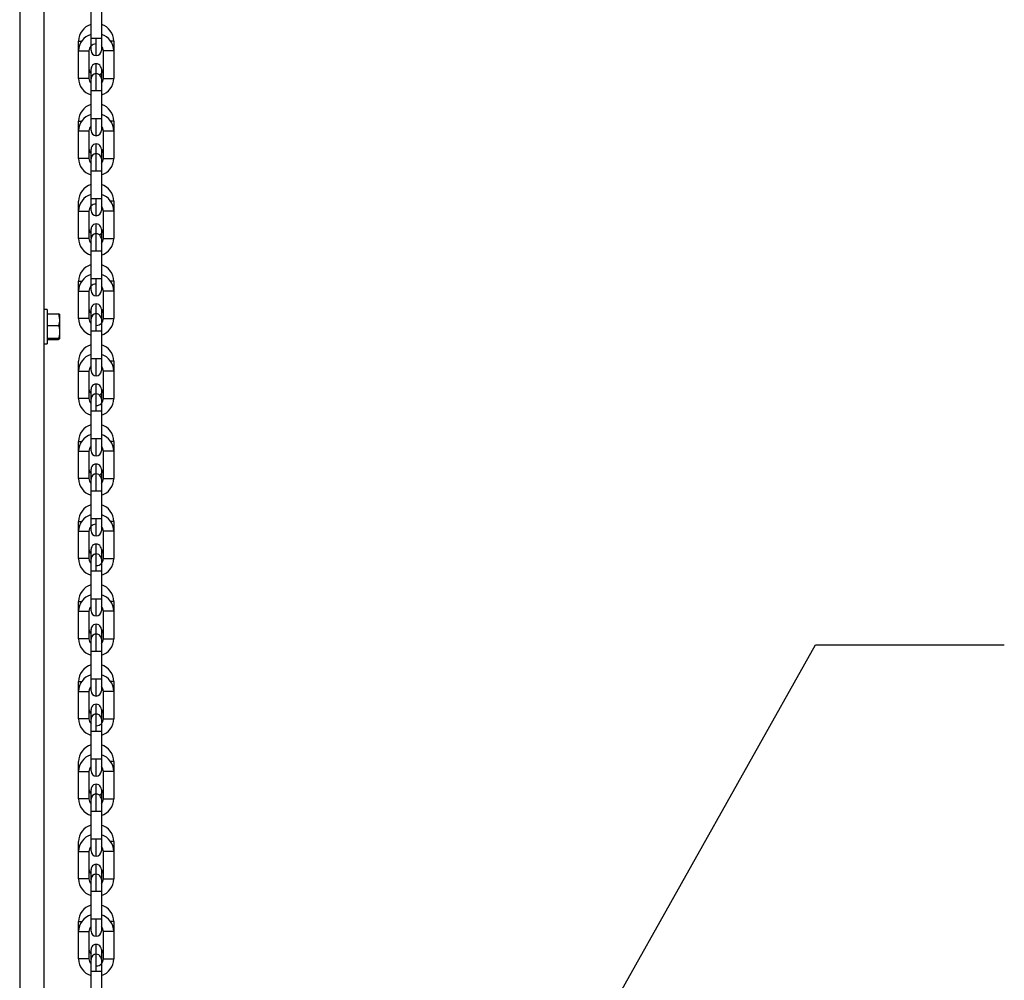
# Model space of a CAD drawing. Header units: inches. Extents: x 170 to 288, y 234 to 248.
# Tile 141 of 192: x 206.556 to 207.056, y 242.957 to 243.445. Entities that reach past the tile are written whole.
import ezdxf

# ---------------------------------------------------------------- set-up
doc = ezdxf.new("R2010")
doc.units = ezdxf.units.IN
doc.header["$LTSCALE"] = 0.25
doc.header["$MEASUREMENT"] = 0
doc.layers.add('ANNOTATIONS', color=1, linetype='Continuous')
doc.layers.add('SLIM E GUIDE MOTOR RH', color=7, linetype='Continuous')
doc.styles.add('ROMANS', font='Romans', dxfattribs={"height": 0.09375})
doc.styles.get("Standard").update_dxf_attribs({"font": 'romans.shx'})
doc.dimstyles.get("Standard").update_dxf_attribs({"dimscale": 60, "dimtxt": 0.0833, "dimasz": 0.0833, "dimexe": 0.0833, "dimexo": 0.04, "dimgap": 0.09, "dimtad": 0, "dimtih": 1, "dimtoh": 1, "dimdec": 4, "dimzin": 1, "dimdsep": 46, "dimlunit": 4, "dimtxsty": 'Standard', "dimcen": 0.09, "dimclrt": 150, "dimadec": 4, "dimazin": 2, "dimtfac": 1, "dimtdec": 0, "dimtofl": 0, "dimtmove": 0, "dimatfit": 3, "dimfxl": 1, "dimtolj": 1, "dimtzin": 0, "dimlwd": -1, "dimlwe": -1, "dimarcsym": 1})

msp = doc.modelspace()

# ---------------------------------------------------------------- linework, layer by layer
at = {"layer": 'SLIM E GUIDE MOTOR RH'}
for p, q in [((206.5556165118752, 243.6477778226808), (206.5556165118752, 242.2177778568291)), ((206.5679165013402, 243.6477778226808), (206.5679165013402, 242.2177778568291)), ((206.5918415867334, 243.4358896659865), (206.5918418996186, 243.4498004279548)), ((206.5970911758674, 243.4498003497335), (206.5970908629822, 243.4358895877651)), ((206.5918415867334, 243.4297216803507), (206.5918415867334, 243.4358896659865)), ((206.5970908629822, 243.4358895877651), (206.5970908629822, 243.4297216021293)), ((206.5855422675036, 243.4294698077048), (206.5855422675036, 243.4344743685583)), ((206.6033901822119, 243.4344740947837), (206.6018270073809, 243.4344740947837)), ((206.6033901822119, 243.4344740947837), (206.6033901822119, 243.4294695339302)), ((206.5855419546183, 243.4155590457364), (206.5855422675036, 243.4294698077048)), ((206.5907915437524, 243.4294697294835), (206.5907915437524, 243.4155589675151)), ((206.5981405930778, 243.4155588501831), (206.5981405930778, 243.4294696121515)), ((206.6033901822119, 243.4294695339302), (206.6033898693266, 243.4155587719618)), ((206.5918412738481, 243.4203115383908), (206.5918428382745, 243.4203952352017)), ((206.5918412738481, 243.4091389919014), (206.5918412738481, 243.4203115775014)), ((206.5944660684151, 243.4125037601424), (206.5944660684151, 243.4229361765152)), ((206.5970905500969, 243.4185048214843), (206.5970905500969, 243.4091389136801)), ((206.5918409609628, 243.3952282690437), (206.5918412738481, 243.4091389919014)), ((206.5970905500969, 243.4091389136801), (206.5970902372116, 243.3952281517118)), ((206.5918409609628, 243.3890602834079), (206.5918409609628, 243.3952282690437)), ((206.5970902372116, 243.3952281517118), (206.5970902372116, 243.3890602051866)), ((206.5855416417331, 243.388808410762), (206.5855416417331, 243.3938129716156)), ((206.6033895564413, 243.393812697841), (206.6033895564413, 243.3888081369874)), ((206.5855413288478, 243.3748976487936), (206.5855416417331, 243.388808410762)), ((206.5907909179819, 243.3888083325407), (206.5907909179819, 243.3748975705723)), ((206.5981399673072, 243.3748974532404), (206.5981399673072, 243.3888082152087)), ((206.6033895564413, 243.3888081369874), (206.6033892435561, 243.374897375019)), ((206.5918422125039, 243.3797338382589), (206.5918406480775, 243.379650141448)), ((206.5918406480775, 243.3684775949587), (206.5918406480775, 243.379650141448)), ((206.5944654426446, 243.377310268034), (206.5944654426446, 243.3822747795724)), ((206.5970899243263, 243.3769087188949), (206.5970899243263, 243.3684775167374)), ((206.5918403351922, 243.3545668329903), (206.5918406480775, 243.3684775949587)), ((206.5970899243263, 243.3684775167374), (206.597089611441, 243.354566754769)), ((206.5918403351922, 243.3483988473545), (206.5918403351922, 243.3545668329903)), ((206.597089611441, 243.354566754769), (206.597089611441, 243.3483987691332)), ((206.5855410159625, 243.3342362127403), (206.5855410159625, 243.3531515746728)), ((206.6033889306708, 243.3531513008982), (206.6033889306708, 243.348146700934)), ((206.5907902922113, 243.3481468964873), (206.5907902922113, 243.334236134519)), ((206.5981393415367, 243.3342360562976), (206.598139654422, 243.348146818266)), ((206.6033889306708, 243.348146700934), (206.6033886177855, 243.3342359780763)), ((206.594464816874, 243.3365210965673), (206.594464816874, 243.3416133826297)), ((206.591840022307, 243.3389887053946), (206.5918415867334, 243.3390724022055)), ((206.591840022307, 243.3344909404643), (206.591840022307, 243.3389887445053)), ((206.594464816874, 243.3278161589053), (206.594464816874, 243.3366087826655)), ((206.5970892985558, 243.3351809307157), (206.5970892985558, 243.3278161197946)), ((206.591840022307, 243.327816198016), (206.591840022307, 243.3339841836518)), ((206.5918397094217, 243.3139054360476), (206.591840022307, 243.327816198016)), ((206.5970892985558, 243.3278161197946), (206.5970889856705, 243.3139053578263)), ((206.585540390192, 243.2935748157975), (206.585540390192, 243.3124901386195)), ((206.5918397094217, 243.3077374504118), (206.5918397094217, 243.3139054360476)), ((206.5970889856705, 243.3139053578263), (206.5970889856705, 243.3077373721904)), ((206.6033883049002, 243.3124898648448), (206.6018251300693, 243.3124898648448)), ((206.6033883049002, 243.3124898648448), (206.6033883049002, 243.3074853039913)), ((206.5907896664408, 243.3074854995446), (206.5907896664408, 243.2935747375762)), ((206.5981387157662, 243.2935746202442), (206.5981390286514, 243.3074853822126)), ((206.6033883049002, 243.3074853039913), (206.603387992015, 243.2935745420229)), ((206.5944641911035, 243.2958596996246), (206.5944641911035, 243.3009519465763)), ((206.569583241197, 243.2981111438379), (206.5679165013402, 243.2981111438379)), ((206.569583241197, 243.2981111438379), (206.569583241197, 243.2807778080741)), ((206.569583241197, 243.2959900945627), (206.5753583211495, 243.2959900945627)), ((206.5753583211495, 243.2959900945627), (206.575916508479, 243.2930375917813)), ((206.575916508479, 243.2956889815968), (206.575916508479, 243.2832191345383)), ((206.5918393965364, 243.2983273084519), (206.5918409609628, 243.2984110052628)), ((206.5918393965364, 243.2871547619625), (206.5918393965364, 243.2983273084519)), ((206.5944641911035, 243.2871547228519), (206.5944641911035, 243.2959473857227)), ((206.569583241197, 243.2900850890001), (206.5753583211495, 243.2900850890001)), ((206.5970886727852, 243.2933624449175), (206.5970886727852, 243.2871546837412)), ((206.5918390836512, 243.2732439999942), (206.5918393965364, 243.2871547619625)), ((206.5970886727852, 243.2871546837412), (206.5970883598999, 243.2732439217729)), ((206.5679165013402, 243.2807778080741), (206.569583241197, 243.2807778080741)), ((206.569583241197, 243.283539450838), (206.5753583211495, 243.283539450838)), ((206.569583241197, 243.2828988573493), (206.5753583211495, 243.2828988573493)), ((206.5753583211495, 243.283539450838), (206.575916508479, 243.2832191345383)), ((206.5855397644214, 243.2668241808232), (206.5855400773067, 243.2718287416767)), ((206.5918390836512, 243.2670760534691), (206.5918390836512, 243.2732439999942)), ((206.5970883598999, 243.2732439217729), (206.5970883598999, 243.2670759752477)), ((206.6033876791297, 243.2718284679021), (206.6033876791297, 243.2668239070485)), ((206.5855397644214, 243.2529134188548), (206.5855397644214, 243.2668241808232)), ((206.5907893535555, 243.2668241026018), (206.5907890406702, 243.2529133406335)), ((206.5981380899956, 243.2529132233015), (206.5981384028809, 243.2668239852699)), ((206.6033876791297, 243.2668239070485), (206.6033873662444, 243.2529131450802)), ((206.5944635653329, 243.2464933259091), (206.5944635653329, 243.2602905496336)), ((206.5918387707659, 243.2464933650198), (206.5918387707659, 243.2571963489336)), ((206.5918403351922, 243.2577495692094), (206.5918390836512, 243.2576659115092)), ((206.5970880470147, 243.2527010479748), (206.5970880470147, 243.2325825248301)), ((206.5918384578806, 243.2325826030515), (206.5918387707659, 243.2464933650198)), ((206.5855391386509, 243.2261627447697), (206.5855394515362, 243.231167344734)), ((206.5918384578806, 243.2264146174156), (206.5918384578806, 243.2325826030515)), ((206.5918384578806, 243.2325826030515), (206.5944632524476, 243.2325826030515)), ((206.6033870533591, 243.2311670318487), (206.6018238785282, 243.2311670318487)), ((206.6033870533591, 243.2311670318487), (206.6033870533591, 243.2261625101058)), ((206.5855391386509, 243.212252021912), (206.5855391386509, 243.2261627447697)), ((206.590788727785, 243.2261626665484), (206.5907884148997, 243.2122519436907)), ((206.5981374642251, 243.2122517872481), (206.5981377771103, 243.2261625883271)), ((206.6033870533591, 243.2261625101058), (206.6033867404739, 243.2122517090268)), ((206.5944629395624, 243.2146646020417), (206.5944629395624, 243.2196291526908)), ((206.5918381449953, 243.2058319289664), (206.5918381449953, 243.2151978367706)), ((206.5918397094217, 243.217088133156), (206.5918384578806, 243.2170045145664)), ((206.5944629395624, 243.2058319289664), (206.5944629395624, 243.2146245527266)), ((206.5918378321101, 243.1919212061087), (206.5918381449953, 243.2058319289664)), ((206.5954673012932, 243.2058319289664), (206.5918381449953, 243.2058319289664)), ((206.5855385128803, 243.185501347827), (206.5855388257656, 243.1905059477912)), ((206.5918378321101, 243.1857532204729), (206.5918378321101, 243.1919212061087)), ((206.5944626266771, 243.1831285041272), (206.5944626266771, 243.1919211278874)), ((206.5944626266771, 243.1919211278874), (206.5970874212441, 243.1919211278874)), ((206.6033864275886, 243.1905056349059), (206.6018232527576, 243.1905056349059)), ((206.6033864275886, 243.1905056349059), (206.6033864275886, 243.1855010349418)), ((206.5855385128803, 243.171590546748), (206.5855385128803, 243.185501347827)), ((206.5907881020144, 243.1855012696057), (206.5907877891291, 243.1715904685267)), ((206.5981368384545, 243.1715903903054), (206.5981371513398, 243.1855011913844)), ((206.6033864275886, 243.1855010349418), (206.6033861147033, 243.171590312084)), ((206.5918378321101, 243.1763430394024), (206.5918390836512, 243.1764267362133)), ((206.5944623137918, 243.1738754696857), (206.5944623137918, 243.1789677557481)), ((206.5970871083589, 243.1763430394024), (206.5970871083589, 243.1701748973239)), ((206.5918375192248, 243.1651705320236), (206.5918375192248, 243.1736017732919)), ((206.5944623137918, 243.1651705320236), (206.5944623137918, 243.1739631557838)), ((206.5918372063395, 243.151259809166), (206.5918375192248, 243.1651705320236)), ((206.5944623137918, 243.1651705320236), (206.5918375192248, 243.1651705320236)), ((206.5855378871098, 243.1448399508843), (206.5855381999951, 243.1498444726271)), ((206.5918372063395, 243.1450918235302), (206.5918372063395, 243.151259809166)), ((206.5926059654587, 243.1512597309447), (206.5970867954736, 243.1512597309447)), ((206.5944620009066, 243.1424671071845), (206.5944620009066, 243.1512597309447)), ((206.603385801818, 243.1498442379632), (206.6018226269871, 243.1498442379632)), ((206.603385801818, 243.1498442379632), (206.603385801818, 243.144839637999)), ((206.5855378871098, 243.1309291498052), (206.5855378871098, 243.1448399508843)), ((206.5907874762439, 243.1448398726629), (206.5907871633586, 243.1309290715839)), ((206.598136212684, 243.1309289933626), (206.5981365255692, 243.1448397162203)), ((206.603385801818, 243.144839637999), (206.6033854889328, 243.1309289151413)), ((206.5918372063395, 243.1356816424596), (206.5918384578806, 243.1357653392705)), ((206.5944616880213, 243.1245090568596), (206.5944616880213, 243.138306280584)), ((206.5970864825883, 243.1356815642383), (206.5970864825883, 243.1284115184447)), ((206.5918368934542, 243.1245091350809), (206.5918368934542, 243.1318739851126)), ((206.591836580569, 243.1105983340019), (206.5918368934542, 243.1245091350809)), ((206.597086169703, 243.1245090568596), (206.5944616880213, 243.1245090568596)), ((206.591836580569, 243.1044304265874), (206.591836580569, 243.1105983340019)), ((206.591836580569, 243.1105983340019), (206.5963174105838, 243.1105983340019)), ((206.594461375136, 243.1018057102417), (206.594461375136, 243.1105983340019)), ((206.5855372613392, 243.1041785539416), (206.5855375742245, 243.1091830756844)), ((206.6033851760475, 243.1091828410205), (206.6033851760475, 243.1041782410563)), ((206.5855372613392, 243.0902677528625), (206.5855372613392, 243.1041785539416)), ((206.5907868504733, 243.1041784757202), (206.590786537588, 243.0902676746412)), ((206.5981355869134, 243.0902675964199), (206.5981358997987, 243.1041783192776)), ((206.6033851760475, 243.1041782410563), (206.6033848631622, 243.0902675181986)), ((206.5918378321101, 243.0951039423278), (206.591836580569, 243.0950202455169)), ((206.5944610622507, 243.0926804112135), (206.5944610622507, 243.0976448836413)), ((206.5918362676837, 243.0838477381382), (206.5918362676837, 243.0900554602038)), ((206.5944610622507, 243.0838476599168), (206.5944610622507, 243.0926403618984)), ((206.5918359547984, 243.0699369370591), (206.5918362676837, 243.0838477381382)), ((206.5918359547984, 243.0637689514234), (206.5918359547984, 243.0699369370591)), ((206.5918359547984, 243.0699369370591), (206.5954651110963, 243.0699369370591)), ((206.5944607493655, 243.0611442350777), (206.5944607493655, 243.0699369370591)), ((206.585536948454, 243.0635170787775), (206.585536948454, 243.0685216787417)), ((206.6033845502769, 243.0685214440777), (206.6033845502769, 243.0635168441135)), ((206.5855366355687, 243.0496063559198), (206.585536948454, 243.0635170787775)), ((206.5907862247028, 243.0635170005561), (206.5907859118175, 243.0496062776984)), ((206.5981349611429, 243.0496061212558), (206.5981352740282, 243.0635169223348)), ((206.6033845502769, 243.0635168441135), (206.6033842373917, 243.0496060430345)), ((206.5944604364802, 243.0520189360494), (206.5944604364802, 243.0569834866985)), ((206.5918372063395, 243.054442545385), (206.5918359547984, 243.0543588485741)), ((206.5944604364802, 243.0431862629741), (206.5944604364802, 243.0519788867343)), ((206.5918356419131, 243.0292755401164), (206.5918356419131, 243.0493940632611)), ((206.5855363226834, 243.0228556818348), (206.5855363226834, 243.027860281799)), ((206.5918356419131, 243.0292755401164), (206.5944601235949, 243.0292755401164)), ((206.5944601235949, 243.0204828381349), (206.5944601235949, 243.0292755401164)), ((206.6033839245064, 243.0278599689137), (206.6018207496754, 243.0278599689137)), ((206.6033839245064, 243.0278599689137), (206.6033839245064, 243.0228554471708)), ((206.5855360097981, 243.0089449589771), (206.5855363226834, 243.0228556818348)), ((206.5907855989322, 243.0228556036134), (206.5907852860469, 243.0089448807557)), ((206.5981343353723, 243.0089447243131), (206.5981346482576, 243.0228555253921)), ((206.6033839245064, 243.0228554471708), (206.6033836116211, 243.0089446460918)), ((206.5944598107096, 243.0025248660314), (206.5944598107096, 243.0156526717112)), ((206.591836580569, 243.0137811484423), (206.5918353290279, 243.0136974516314)), ((206.5963155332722, 243.0025248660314), (206.5918350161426, 243.0025248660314)), ((206.5970842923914, 243.00252478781), (206.5970842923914, 242.9829155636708)), ((206.5855356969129, 242.982194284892), (206.5855356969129, 242.9871988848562)), ((206.5944594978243, 242.9798214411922), (206.5944594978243, 242.9886140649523)), ((206.5944594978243, 242.9886140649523), (206.5970842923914, 242.9886140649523)), ((206.6033832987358, 242.9871985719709), (206.6018201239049, 242.9871985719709)), ((206.6033832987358, 242.9871985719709), (206.6033832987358, 242.982194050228)), ((206.5855353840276, 242.968283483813), (206.5855356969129, 242.982194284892)), ((206.5907849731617, 242.9821942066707), (206.5907846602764, 242.9682834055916)), ((206.5981337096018, 242.9682833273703), (206.598134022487, 242.9821941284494)), ((206.6033832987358, 242.982194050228), (206.6033829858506, 242.968283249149)), ((206.5918359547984, 242.9731196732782), (206.5918347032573, 242.9730360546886)), ((206.5918347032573, 242.9668679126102), (206.5918347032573, 242.9730360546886)), ((206.5944591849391, 242.9618634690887), (206.5944591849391, 242.9706560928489)), ((206.591834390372, 242.9455923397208), (206.591834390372, 242.9662249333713)), ((206.5944591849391, 242.9618634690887), (206.591834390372, 242.9618634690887)), ((206.5970836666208, 242.9618633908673), (206.5970836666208, 242.9417846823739))]:
    msp.add_line(p, q, dxfattribs=at)
at = {"layer": 'SLIM E GUIDE MOTOR RH', "flags": 128}
for points in [[(206.5918415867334, 243.4358896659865), (206.5926103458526, 243.4358896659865), (206.5934620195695, 243.4358896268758), (206.5944663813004, 243.4358896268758)], [(206.5944660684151, 243.4270969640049), (206.5944660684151, 243.4310047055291), (206.5944663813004, 243.4325248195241), (206.5944663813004, 243.4358896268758)], [(206.5944663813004, 243.4358896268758), (206.5954707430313, 243.4358895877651), (206.5970908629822, 243.4358895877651)], [(206.5855422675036, 243.4344743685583), (206.585742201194, 243.4344743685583), (206.5863110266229, 243.4344743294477), (206.5871054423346, 243.4344743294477)], [(206.5855422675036, 243.4294698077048), (206.5863110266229, 243.4294698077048), (206.5871627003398, 243.4294697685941), (206.5891714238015, 243.4294697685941), (206.5900227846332, 243.4294697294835), (206.5907915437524, 243.4294697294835)], [(206.6033901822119, 243.4294695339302), (206.6031902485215, 243.4294695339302), (206.6026214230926, 243.4294695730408), (206.6007653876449, 243.4294695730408), (206.599761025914, 243.4294696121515), (206.5981405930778, 243.4294696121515)], [(206.5970908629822, 243.4203114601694), (206.5970908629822, 243.4192718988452), (206.5970905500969, 243.4185048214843)], [(206.5907915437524, 243.4155589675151), (206.5900227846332, 243.4155589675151), (206.5891711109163, 243.4155590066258), (206.5881667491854, 243.4155590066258), (206.5871623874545, 243.4155590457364), (206.5855419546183, 243.4155590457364)], [(206.5944660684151, 243.4179316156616), (206.5934617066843, 243.4177318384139), (206.5926272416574, 243.4171797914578)], [(206.5981405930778, 243.4155588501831), (206.5997607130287, 243.4155588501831), (206.6007650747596, 243.4155588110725), (206.6026211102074, 243.4155588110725), (206.6031899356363, 243.4155587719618), (206.6033898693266, 243.4155587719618)], [(206.5944657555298, 243.4091389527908), (206.5944657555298, 243.4108543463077), (206.5944660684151, 243.4125037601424)], [(206.5944657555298, 243.4091389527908), (206.593461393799, 243.4091389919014), (206.5918412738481, 243.4091389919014)], [(206.5970905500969, 243.4091389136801), (206.5968906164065, 243.4091389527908), (206.5944657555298, 243.4091389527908)], [(206.5918409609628, 243.3952282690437), (206.5920408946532, 243.3952282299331), (206.5944657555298, 243.3952282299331)], [(206.5944654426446, 243.3864355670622), (206.5944654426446, 243.3890108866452), (206.5944657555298, 243.3903432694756), (206.5944657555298, 243.3952282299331)], [(206.5944657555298, 243.3952282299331), (206.5954701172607, 243.3952281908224), (206.5968906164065, 243.3952281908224), (206.5970902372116, 243.3952281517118)], [(206.5855416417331, 243.3938129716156), (206.5857415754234, 243.3938129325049), (206.5863104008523, 243.3938129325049), (206.587104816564, 243.3938128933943)], [(206.6033895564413, 243.393812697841), (206.603189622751, 243.393812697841), (206.6026207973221, 243.3938126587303), (206.6018263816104, 243.3938126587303)], [(206.5855416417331, 243.388808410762), (206.5857415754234, 243.388808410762), (206.5863104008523, 243.3888083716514), (206.5881664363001, 243.3888083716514), (206.589170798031, 243.3888083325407), (206.5907909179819, 243.3888083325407)], [(206.6033895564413, 243.3888081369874), (206.6017691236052, 243.3888081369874), (206.6007647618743, 243.3888081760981), (206.5997604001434, 243.3888081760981), (206.5989087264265, 243.3888082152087), (206.5981399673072, 243.3888082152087)], [(206.5970902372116, 243.3796500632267), (206.5970902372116, 243.3778434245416), (206.5970899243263, 243.3769087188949)], [(206.5907909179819, 243.3748975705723), (206.5891704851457, 243.3748975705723), (206.5881661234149, 243.374897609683), (206.586310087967, 243.374897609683), (206.5857412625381, 243.3748976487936), (206.5855413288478, 243.3748976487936)], [(206.5944654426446, 243.3772702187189), (206.5934610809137, 243.3770704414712), (206.5926266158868, 243.3765183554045)], [(206.5944651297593, 243.368477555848), (206.5944654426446, 243.3701929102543), (206.5944654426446, 243.3772702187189)], [(206.5981399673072, 243.3748974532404), (206.5989087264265, 243.3748974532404), (206.5997600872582, 243.3748974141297), (206.6017691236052, 243.3748974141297), (206.6026204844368, 243.374897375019), (206.6033892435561, 243.374897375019)], [(206.5954698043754, 243.368477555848), (206.5934607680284, 243.368477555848), (206.5926094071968, 243.3684775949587), (206.5918406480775, 243.3684775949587)], [(206.5970899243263, 243.3684775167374), (206.5963211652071, 243.3684775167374), (206.5954698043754, 243.368477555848)], [(206.5918403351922, 243.3545668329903), (206.5934607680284, 243.3545668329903), (206.5944651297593, 243.3545667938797)], [(206.594464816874, 243.3457741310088), (206.594464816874, 243.3483494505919), (206.5944651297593, 243.3496818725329), (206.5944651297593, 243.3545667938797)], [(206.5944651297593, 243.3545667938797), (206.5954694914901, 243.3545667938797), (206.5963208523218, 243.354566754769), (206.597089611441, 243.354566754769)], [(206.6033889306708, 243.3531513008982), (206.6031889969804, 243.3531512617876), (206.6018257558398, 243.3531512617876)], [(206.5855410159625, 243.3481469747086), (206.5871614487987, 243.3481469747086), (206.5881658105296, 243.348146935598), (206.5900215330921, 243.348146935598), (206.5905906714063, 243.3481468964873), (206.5907902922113, 243.3481468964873)], [(206.6033889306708, 243.348146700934), (206.6031889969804, 243.3481467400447), (206.6007641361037, 243.3481467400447), (206.5997597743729, 243.3481467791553), (206.5983392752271, 243.3481467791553), (206.598139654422, 243.348146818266)], [(206.594464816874, 243.3366087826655), (206.5934604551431, 243.3364090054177), (206.5926259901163, 243.3358569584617)], [(206.597089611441, 243.338988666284), (206.597089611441, 243.3362473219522), (206.5970892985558, 243.3351809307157)], [(206.5907902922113, 243.334236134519), (206.590590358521, 243.334236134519), (206.5900215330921, 243.3342361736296), (206.5881654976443, 243.3342361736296), (206.5871611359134, 243.3342362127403), (206.5855410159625, 243.3342362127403)], [(206.5981393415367, 243.3342360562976), (206.5983389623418, 243.334236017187), (206.6007638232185, 243.334236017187), (206.6017684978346, 243.3342359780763), (206.6033886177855, 243.3342359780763)], [(206.594464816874, 243.3278161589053), (206.5926087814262, 243.3278161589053), (206.5920396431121, 243.327816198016), (206.591840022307, 243.327816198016)], [(206.5970892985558, 243.3278161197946), (206.5954691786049, 243.3278161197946), (206.594464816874, 243.3278161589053)], [(206.585540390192, 243.3124901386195), (206.5857403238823, 243.3124901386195), (206.5863091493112, 243.3124900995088), (206.5871035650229, 243.3124900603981)], [(206.5918397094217, 243.3139054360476), (206.5920396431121, 243.3139054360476), (206.5926084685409, 243.3139053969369), (206.5944645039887, 243.3139053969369)], [(206.5944641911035, 243.3051127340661), (206.5944641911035, 243.3065945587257), (206.5944645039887, 243.3076880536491), (206.5944645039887, 243.3139053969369)], [(206.5944645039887, 243.3139053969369), (206.5954688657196, 243.3139053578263), (206.5970889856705, 243.3139053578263)], [(206.585540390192, 243.3074855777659), (206.5863091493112, 243.3074855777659), (206.5871608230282, 243.3074855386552), (206.5891695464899, 243.3074855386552), (206.5900212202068, 243.3074854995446), (206.5907896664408, 243.3074854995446)], [(206.6033883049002, 243.3074853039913), (206.602619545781, 243.3074853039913), (206.601767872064, 243.3074853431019), (206.6007635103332, 243.3074853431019), (206.5997591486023, 243.3074853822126), (206.5981390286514, 243.3074853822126)], [(206.5944641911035, 243.2959473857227), (206.5934598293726, 243.295747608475), (206.5926253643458, 243.2951955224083)], [(206.5970889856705, 243.2983272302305), (206.5970889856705, 243.294519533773), (206.5970886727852, 243.2933624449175)], [(206.5907896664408, 243.2935747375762), (206.5900209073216, 243.2935747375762), (206.5891692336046, 243.2935747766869), (206.5871605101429, 243.2935747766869), (206.5863091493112, 243.2935748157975), (206.585540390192, 243.2935748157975)], [(206.5981387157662, 243.2935746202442), (206.5997588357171, 243.2935746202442), (206.6007635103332, 243.2935745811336), (206.601767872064, 243.2935745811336), (206.6026192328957, 243.2935745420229), (206.603387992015, 243.2935745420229)], [(206.5944641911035, 243.2871547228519), (206.5934595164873, 243.2871547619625), (206.5918393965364, 243.2871547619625)], [(206.5970886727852, 243.2871546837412), (206.5968890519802, 243.2871546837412), (206.596319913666, 243.2871547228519), (206.5944641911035, 243.2871547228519)], [(206.5918390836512, 243.2732439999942), (206.5934595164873, 243.2732439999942), (206.5944638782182, 243.2732439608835)], [(206.5944635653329, 243.2644513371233), (206.5944635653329, 243.2651206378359), (206.5944638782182, 243.2659331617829), (206.5944638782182, 243.2732439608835)], [(206.5944638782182, 243.2732439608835), (206.596319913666, 243.2732439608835), (206.5968887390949, 243.2732439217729), (206.5970883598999, 243.2732439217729)], [(206.6033876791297, 243.2718284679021), (206.6031880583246, 243.2718284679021), (206.6026189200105, 243.2718284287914), (206.6018245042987, 243.2718284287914)], [(206.5855397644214, 243.2668241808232), (206.5857396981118, 243.2668241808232), (206.5863085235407, 243.2668241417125), (206.5881645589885, 243.2668241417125), (206.5891689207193, 243.2668241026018), (206.5907893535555, 243.2668241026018)], [(206.6033876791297, 243.2668239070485), (206.6017672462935, 243.2668239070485), (206.6007628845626, 243.2668239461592), (206.5989071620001, 243.2668239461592), (206.598338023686, 243.2668239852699), (206.5981384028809, 243.2668239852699)], [(206.5918387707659, 243.2571963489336), (206.5918390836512, 243.2575473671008), (206.5918390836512, 243.2576659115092)], [(206.5944635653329, 243.25528598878), (206.5934592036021, 243.2550862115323), (206.5926247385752, 243.2545341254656)], [(206.5970883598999, 243.2576658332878), (206.5970883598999, 243.2538581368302), (206.5970880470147, 243.2527010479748)], [(206.5907890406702, 243.2529133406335), (206.589168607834, 243.2529133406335), (206.5881642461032, 243.2529133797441), (206.5863085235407, 243.2529133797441), (206.5857393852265, 243.2529134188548), (206.5855397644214, 243.2529134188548)], [(206.5981380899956, 243.2529132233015), (206.5983377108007, 243.2529132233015), (206.5989068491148, 243.2529131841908), (206.6007628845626, 243.2529131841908), (206.6017672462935, 243.2529131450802), (206.6033873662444, 243.2529131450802)], [(206.5954679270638, 243.2464933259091), (206.5934588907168, 243.2464933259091), (206.5926075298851, 243.2464933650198), (206.5918387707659, 243.2464933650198)], [(206.5970880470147, 243.2464932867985), (206.5963192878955, 243.2464932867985), (206.5954679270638, 243.2464933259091)], [(206.5855394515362, 243.231167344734), (206.5857390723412, 243.2311672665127), (206.5871026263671, 243.2311672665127)], [(206.5944629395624, 243.2237899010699), (206.5944632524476, 243.2239588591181), (206.5944632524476, 243.2325826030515)], [(206.5944632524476, 243.2325826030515), (206.5954676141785, 243.2325825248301), (206.5970880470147, 243.2325825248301)], [(206.5970880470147, 243.2325825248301), (206.5970877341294, 243.2313792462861), (206.5970877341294, 243.2264145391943)], [(206.5855391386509, 243.2261627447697), (206.5881639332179, 243.2261627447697), (206.5891682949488, 243.2261626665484), (206.590788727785, 243.2261626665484)], [(206.6033870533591, 243.2261625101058), (206.5997578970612, 243.2261625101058), (206.5989065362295, 243.2261625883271), (206.5981377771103, 243.2261625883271)], [(206.5918381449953, 243.2151978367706), (206.5918384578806, 243.2159649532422), (206.5918384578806, 243.2170045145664)], [(206.5944629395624, 243.2146245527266), (206.5934585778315, 243.2144247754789), (206.5926241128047, 243.2138726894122)], [(206.5970877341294, 243.2170044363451), (206.5970877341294, 243.2120396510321), (206.5970874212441, 243.2108362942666)], [(206.5907884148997, 243.2122519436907), (206.5863078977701, 243.2122519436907), (206.5857387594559, 243.212252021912), (206.5855391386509, 243.212252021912)], [(206.5970874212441, 243.210960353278), (206.5970874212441, 243.190717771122), (206.5970871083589, 243.1895607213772), (206.5970871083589, 243.1857531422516)], [(206.5970877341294, 243.2119998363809), (206.5970877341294, 243.2115303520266), (206.5970874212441, 243.210960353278)], [(206.5981374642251, 243.2122517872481), (206.601766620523, 243.2122517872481), (206.6026179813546, 243.2122517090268), (206.6033867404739, 243.2122517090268)], [(206.5970874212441, 243.2058318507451), (206.5963186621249, 243.2058318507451), (206.5954673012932, 243.2058319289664)], [(206.5855388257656, 243.1905059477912), (206.5857384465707, 243.1905058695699), (206.5871020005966, 243.1905058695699)], [(206.5918378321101, 243.1919212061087), (206.5934582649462, 243.1919212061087), (206.5944626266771, 243.1919211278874)], [(206.5855385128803, 243.185501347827), (206.5871589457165, 243.185501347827), (206.5881633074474, 243.1855012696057), (206.5907881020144, 243.1855012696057)], [(206.6033864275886, 243.1855010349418), (206.6031864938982, 243.1855011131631), (206.5983367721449, 243.1855011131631), (206.5981371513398, 243.1855011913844)], [(206.5918375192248, 243.1736017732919), (206.5918378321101, 243.1745364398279), (206.5918378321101, 243.1763431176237)], [(206.5907877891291, 243.1715904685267), (206.5905878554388, 243.1715904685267), (206.5900190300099, 243.171590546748), (206.5855385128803, 243.171590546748)], [(206.5944623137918, 243.1739631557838), (206.593457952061, 243.1737633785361), (206.5926234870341, 243.1732112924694)], [(206.5970871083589, 243.1702989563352), (206.5970867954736, 243.169531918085)], [(206.5981368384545, 243.1715903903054), (206.6007616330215, 243.1715903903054), (206.6017659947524, 243.171590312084), (206.6033861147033, 243.171590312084)], [(206.5970867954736, 243.1651704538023), (206.5954666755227, 243.1651704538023), (206.5944623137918, 243.1651705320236)], [(206.5970867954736, 243.169531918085), (206.5970867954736, 243.1500563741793), (206.5970864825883, 243.1488993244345), (206.5970864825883, 243.1450917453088)], [(206.5855381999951, 243.1498444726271), (206.5863069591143, 243.1498444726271), (206.587101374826, 243.1498443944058)], [(206.5918372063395, 243.151259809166), (206.5920371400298, 243.151259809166), (206.5926059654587, 243.1512597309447)], [(206.5855378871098, 243.1448399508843), (206.586306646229, 243.1448399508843), (206.587158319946, 243.1448398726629), (206.5907874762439, 243.1448398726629)], [(206.603385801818, 243.144839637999), (206.6026170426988, 243.144839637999), (206.6017656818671, 243.1448397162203), (206.5981365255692, 243.1448397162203)], [(206.5918368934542, 243.1318739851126), (206.5918372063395, 243.1329403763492), (206.5918372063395, 243.1356816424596)], [(206.5907871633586, 243.1309290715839), (206.5900184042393, 243.1309290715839), (206.5891670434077, 243.1309291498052), (206.5855378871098, 243.1309291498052)], [(206.5944616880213, 243.1333017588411), (206.5934573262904, 243.1331019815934), (206.5926228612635, 243.1325498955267)], [(206.598136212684, 243.1309289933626), (206.5997566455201, 243.1309289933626), (206.600761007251, 243.1309289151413), (206.6033854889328, 243.1309289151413)], [(206.597086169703, 243.127935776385), (206.597086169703, 243.1082379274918), (206.5970858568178, 243.1071715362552), (206.5970858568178, 243.1044303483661)], [(206.5970864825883, 243.128870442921), (206.597086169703, 243.127935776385)], [(206.5944616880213, 243.1245090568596), (206.5934573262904, 243.1245091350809), (206.5918368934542, 243.1245091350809)], [(206.5963174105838, 243.1105983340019), (206.5968862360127, 243.1105982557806), (206.597086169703, 243.1105982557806)], [(206.5855375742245, 243.1091830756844), (206.5863063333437, 243.1091830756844), (206.5871007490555, 243.1091829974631)], [(206.6033851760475, 243.1091828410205), (206.6031855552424, 243.1091828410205), (206.6026164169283, 243.1091827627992), (206.6018220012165, 243.1091827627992)], [(206.5855372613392, 243.1041785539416), (206.5857371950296, 243.1041785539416), (206.5863060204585, 243.1041784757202), (206.5907868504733, 243.1041784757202)], [(206.6033851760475, 243.1041782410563), (206.6017650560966, 243.1041782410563), (206.6007603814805, 243.1041783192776), (206.5981358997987, 243.1041783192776)], [(206.5918362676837, 243.0900554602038), (206.591836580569, 243.0912125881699), (206.591836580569, 243.0950202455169)], [(206.5970858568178, 243.0950201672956), (206.5970858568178, 243.0872743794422), (206.5970855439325, 243.0862079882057)], [(206.590786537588, 243.0902676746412), (206.5891664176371, 243.0902676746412), (206.588161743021, 243.0902677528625), (206.5855372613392, 243.0902677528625)], [(206.5944610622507, 243.0926403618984), (206.5934567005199, 243.0924405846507), (206.592622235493, 243.091888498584)], [(206.5981355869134, 243.0902675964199), (206.5983355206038, 243.0902675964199), (206.5989043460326, 243.0902675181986), (206.6033848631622, 243.0902675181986)], [(206.5970855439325, 243.0862079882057), (206.5970855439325, 243.0665101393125), (206.5970852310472, 243.0655754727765)], [(206.5970855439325, 243.0838476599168), (206.5934567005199, 243.0838476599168), (206.5926050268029, 243.0838477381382), (206.5918362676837, 243.0838477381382)], [(206.5954651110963, 243.0699369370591), (206.5963167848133, 243.0699368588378), (206.5970855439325, 243.0699368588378)], [(206.5970855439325, 243.0660343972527), (206.5970852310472, 243.0655754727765), (206.5970852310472, 243.063768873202)], [(206.6033845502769, 243.0685214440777), (206.6031849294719, 243.0685213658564), (206.601821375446, 243.0685213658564)], [(206.585536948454, 243.0635170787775), (206.5891657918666, 243.0635170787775), (206.5900174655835, 243.0635170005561), (206.5907862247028, 243.0635170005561)], [(206.6033845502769, 243.0635168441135), (206.6007597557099, 243.0635168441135), (206.5997553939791, 243.0635169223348), (206.5981352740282, 243.0635169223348)], [(206.5907859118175, 243.0496062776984), (206.5881611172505, 243.0496062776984), (206.5871567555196, 243.0496063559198), (206.5855366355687, 243.0496063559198)], [(206.5918356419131, 243.0493940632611), (206.5918359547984, 243.0505511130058), (206.5918359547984, 243.0543588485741)], [(206.5944604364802, 243.0519788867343), (206.5934560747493, 243.0517791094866), (206.5926216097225, 243.0512271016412)], [(206.5970852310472, 243.0543587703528), (206.5970852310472, 243.045546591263), (206.597084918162, 243.0443895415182)], [(206.5981349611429, 243.0496061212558), (206.6026154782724, 243.0496061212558), (206.6031846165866, 243.0496060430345), (206.6033842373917, 243.0496060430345)], [(206.597084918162, 243.0431862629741), (206.5926044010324, 243.0431862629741), (206.5920355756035, 243.0431863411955), (206.5918356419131, 243.0431863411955)], [(206.597084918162, 243.0443895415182), (206.597084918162, 243.0249140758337), (206.5970846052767, 243.0241469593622)], [(206.5918353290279, 243.0231075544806), (206.5918353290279, 243.0280722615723), (206.5918356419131, 243.0292755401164)], [(206.5944601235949, 243.0292755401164), (206.5954644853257, 243.0292754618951), (206.597084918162, 243.0292754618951)], [(206.5855363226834, 243.0228556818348), (206.5881608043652, 243.0228556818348), (206.5891651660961, 243.0228556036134), (206.5907855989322, 243.0228556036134)], [(206.5970846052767, 243.0241469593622), (206.5970846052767, 243.0231074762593)], [(206.6033839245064, 243.0228554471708), (206.5997547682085, 243.0228554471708), (206.5989034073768, 243.0228555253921), (206.5981346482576, 243.0228555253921)], [(206.5944598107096, 243.0156526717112), (206.5944601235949, 243.0161530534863), (206.5944601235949, 243.0163220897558)], [(206.5918350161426, 243.007529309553), (206.5918353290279, 243.0087326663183), (206.5918353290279, 243.0136974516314)], [(206.5944598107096, 243.0113174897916), (206.5934554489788, 243.0111177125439), (206.5926209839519, 243.0105656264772)], [(206.5970846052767, 243.0136973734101), (206.5970846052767, 243.0037281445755), (206.5970842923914, 243.00252478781)], [(206.5907852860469, 243.0089448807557), (206.587156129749, 243.0089448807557), (206.5863047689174, 243.0089449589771), (206.5855360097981, 243.0089449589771)], [(206.5918347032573, 242.9824461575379), (206.5918347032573, 242.9862537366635), (206.5918350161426, 242.9874107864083), (206.5918350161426, 243.0076533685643)], [(206.5918350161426, 243.0076533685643), (206.5918353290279, 243.008223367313), (206.5918353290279, 243.0086928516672)], [(206.5981343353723, 243.0089447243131), (206.6017634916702, 243.0089447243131), (206.6026148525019, 243.0089446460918), (206.6033836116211, 243.0089446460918)], [(206.5970842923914, 243.00252478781), (206.5968846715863, 243.00252478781), (206.5963155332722, 243.0025248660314)], [(206.5855356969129, 242.9871988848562), (206.5857353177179, 242.9871988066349), (206.5870988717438, 242.9871988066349)], [(206.5918350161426, 242.9886141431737), (206.5934551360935, 242.9886141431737), (206.5944594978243, 242.9886140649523)], [(206.5855356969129, 242.982194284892), (206.5871558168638, 242.982194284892), (206.5881601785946, 242.9821942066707), (206.5907849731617, 242.9821942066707)], [(206.5970842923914, 242.9829155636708), (206.5970839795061, 242.9825645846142)], [(206.5970839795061, 242.9825645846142), (206.5970839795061, 242.9824460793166)], [(206.6033832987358, 242.982194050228), (206.5989027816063, 242.982194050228), (206.5983336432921, 242.9821941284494), (206.598134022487, 242.9821941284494)], [(206.5944591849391, 242.9706961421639), (206.5944591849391, 242.9741787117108), (206.5944594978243, 242.9749912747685), (206.5944594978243, 242.9756606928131)], [(206.5944591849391, 242.9706560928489), (206.5934548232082, 242.9704563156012), (206.5926203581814, 242.9699042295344)], [(206.5970839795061, 242.9730359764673), (206.5970839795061, 242.9630667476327), (206.5970836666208, 242.9618633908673)], [(206.5907846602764, 242.9682834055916), (206.5905850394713, 242.968283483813), (206.5855353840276, 242.968283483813)], [(206.591834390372, 242.9662249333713), (206.5918347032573, 242.9669919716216)], [(206.5981337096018, 242.9682833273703), (206.6007585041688, 242.9682833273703), (206.6017628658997, 242.968283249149), (206.6033829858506, 242.968283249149)], [(206.5970836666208, 242.9618633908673), (206.5954635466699, 242.9618633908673), (206.5944591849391, 242.9618634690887)]]:
    msp.add_lwpolyline(points, dxfattribs=at)
at = {"layer": 'SLIM E GUIDE MOTOR RH'}
for centre, radius, start, end in [((206.5943350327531, 243.4344742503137), 0.008792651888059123, 106.4732472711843, 179.9991373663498), ((206.5945974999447, 243.434474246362), 0.008792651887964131, 359.9991373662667, 73.52502722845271), ((206.5943349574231, 243.4294696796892), 0.008792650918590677, 106.4732492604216, 179.99913736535), ((206.5945974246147, 243.4294696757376), 0.00879265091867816, 359.9991373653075, 73.52502548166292), ((206.5943349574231, 243.4294696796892), 0.00354330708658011, 89.9991373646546, 179.9991373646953), ((206.5944661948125, 243.4297216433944), 0.002624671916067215, 179.9991373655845, 359.9991229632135), ((206.5945974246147, 243.4294696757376), 0.003543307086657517, 359.99913736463, 45.27545373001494), ((206.5943348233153, 243.4205634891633), 0.003543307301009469, 179.9991373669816, 225.2742276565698), ((206.5944660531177, 243.4203115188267), 0.002624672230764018, 359.9991373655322, 179.9991428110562), ((206.594597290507, 243.4205634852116), 0.003543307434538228, 295.1843790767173, 359.9991373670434), ((206.5943347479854, 243.4155589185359), 0.008792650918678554, 179.9991373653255, 253.5250254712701), ((206.5943347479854, 243.4155589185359), 0.003543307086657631, 179.9991373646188, 225.2732169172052), ((206.5944659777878, 243.4153069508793), 0.002624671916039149, 359.9991373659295, 179.9991428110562), ((206.5944659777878, 243.4153069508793), 0.00262467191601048, 134.4758266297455, 179.9991373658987), ((206.594597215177, 243.4155589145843), 0.008792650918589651, 286.4732492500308, 359.9991373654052), ((206.594597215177, 243.4155589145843), 0.003543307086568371, 314.7224438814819, 359.9991373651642), ((206.5943344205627, 243.39381283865), 0.008792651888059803, 106.4732472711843, 179.9991373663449), ((206.5945968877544, 243.3938128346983), 0.008792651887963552, 359.9991373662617, 73.5250272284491), ((206.5943343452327, 243.388808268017), 0.008792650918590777, 106.4732492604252, 179.99913736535), ((206.5945968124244, 243.3888082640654), 0.008792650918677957, 359.9991373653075, 73.52502548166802), ((206.5943343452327, 243.388808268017), 0.003543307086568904, 134.7246792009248, 179.9991373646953), ((206.5945968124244, 243.3888082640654), 0.00354330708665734, 359.99913736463, 45.27422422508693), ((206.5944655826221, 243.3890602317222), 0.002624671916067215, 179.9991373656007, 359.9991229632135), ((206.594334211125, 243.3799020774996), 0.003543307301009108, 179.9991373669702, 225.2742276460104), ((206.5944654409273, 243.379650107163), 0.002624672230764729, 359.9991373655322, 179.9991428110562), ((206.5945966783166, 243.3799020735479), 0.003543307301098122, 314.724724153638, 359.999137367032), ((206.5943341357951, 243.3748975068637), 0.008792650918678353, 179.9991373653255, 253.5250254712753), ((206.5943341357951, 243.3748975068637), 0.003543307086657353, 179.9991373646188, 225.2742242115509), ((206.5944653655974, 243.3746455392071), 0.002624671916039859, 359.9991373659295, 179.9991428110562), ((206.5944653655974, 243.3746455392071), 0.002624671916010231, 134.4758266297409, 179.999137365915), ((206.5945966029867, 243.3748975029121), 0.00879265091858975, 286.4732492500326, 359.9991373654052), ((206.5945966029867, 243.3748975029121), 0.00354330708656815, 314.7229466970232, 359.9991373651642), ((206.5943338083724, 243.3531514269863), 0.00879265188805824, 106.4732472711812, 179.9991373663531), ((206.594596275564, 243.3531514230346), 0.00879265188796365, 359.9991373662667, 73.52502722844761), ((206.5943337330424, 243.3481468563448), 0.008792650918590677, 106.4732492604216, 179.99913736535), ((206.594596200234, 243.3481468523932), 0.00879265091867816, 359.9991373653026, 73.52502548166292), ((206.5943337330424, 243.3481468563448), 0.00354330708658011, 89.999137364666, 179.9991373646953), ((206.594596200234, 243.3481468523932), 0.003543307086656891, 359.9991373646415, 45.27494488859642), ((206.5944649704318, 243.34839882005), 0.002624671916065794, 179.9991373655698, 359.9991229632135), ((206.594464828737, 243.3389886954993), 0.002624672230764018, 359.9991373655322, 179.9991428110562), ((206.5943335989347, 243.3392406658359), 0.00354330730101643, 179.9991373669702, 225.2752192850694), ((206.5944647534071, 243.3339841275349), 0.002624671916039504, 359.9991373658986, 179.9991428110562), ((206.5944647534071, 243.3339841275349), 0.00262467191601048, 134.4758266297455, 179.9991373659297), ((206.5945960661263, 243.3392406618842), 0.00354330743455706, 295.1810254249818, 359.9991373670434), ((206.5943335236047, 243.3342360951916), 0.00879265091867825, 179.9991373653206, 253.5250254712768), ((206.5943335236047, 243.3342360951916), 0.00354330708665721, 179.9991373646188, 225.2732940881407), ((206.5945959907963, 243.3342360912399), 0.00879265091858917, 286.4732492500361, 359.9991373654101), ((206.5945959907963, 243.3342360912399), 0.00354330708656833, 314.7229201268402, 359.9991373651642), ((206.5943331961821, 243.3124900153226), 0.008792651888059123, 106.4732472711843, 179.9991373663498), ((206.5945956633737, 243.3124900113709), 0.008792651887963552, 359.9991373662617, 73.5250272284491), ((206.5943331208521, 243.3074854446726), 0.008792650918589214, 106.4732492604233, 179.99913736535), ((206.5945955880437, 243.3074854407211), 0.008792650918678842, 359.9991373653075, 73.52502548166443), ((206.5943331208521, 243.3074854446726), 0.00354330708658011, 89.99913736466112, 179.9991373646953), ((206.5945955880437, 243.3074854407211), 0.003543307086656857, 359.9991373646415, 45.27541458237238), ((206.5944643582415, 243.3077374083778), 0.002624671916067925, 179.9991373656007, 359.9991229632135), ((206.5944642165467, 243.2983272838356), 0.002624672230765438, 359.9991373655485, 179.9991428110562), ((206.5943329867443, 243.2985792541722), 0.003543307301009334, 179.9991373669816, 225.2742276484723), ((206.5944641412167, 243.2933227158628), 0.002624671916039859, 359.9991373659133, 179.9991428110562), ((206.5944641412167, 243.2933227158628), 0.002624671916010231, 134.4758266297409, 179.9991373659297), ((206.5945954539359, 243.2985792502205), 0.003543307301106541, 314.7236232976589, 359.9991373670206), ((206.5943329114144, 243.2935746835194), 0.008792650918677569, 179.9991373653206, 253.5250254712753), ((206.5943329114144, 243.2935746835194), 0.003543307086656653, 179.9991373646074, 225.2736884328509), ((206.594595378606, 243.2935746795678), 0.003543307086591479, 269.9991373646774, 359.9991373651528), ((206.594595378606, 243.2935746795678), 0.00879265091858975, 286.4732492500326, 359.9991373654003), ((206.5943325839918, 243.2718286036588), 0.008792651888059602, 106.4732472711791, 179.9991373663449), ((206.5945950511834, 243.2718285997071), 0.00879265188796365, 359.9991373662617, 73.52502722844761), ((206.5943325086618, 243.2668240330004), 0.008792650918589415, 106.4732492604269, 179.99913736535), ((206.5945949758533, 243.2668240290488), 0.008792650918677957, 359.9991373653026, 73.52502548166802), ((206.5943325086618, 243.2668240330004), 0.00354330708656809, 134.7246339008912, 179.9991373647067), ((206.5944637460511, 243.2670759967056), 0.002624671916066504, 179.9991373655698, 359.9991229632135), ((206.5945949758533, 243.2668240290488), 0.003543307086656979, 359.99913736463, 45.27472554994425), ((206.5944636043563, 243.2576658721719), 0.002624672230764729, 359.9991373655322, 179.9991428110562), ((206.594332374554, 243.2579178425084), 0.003543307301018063, 179.9991373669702, 225.2754095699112), ((206.5944635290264, 243.2526613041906), 0.002624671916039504, 359.9991373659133, 179.9991428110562), ((206.5945948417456, 243.2579178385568), 0.003543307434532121, 295.1854579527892, 359.999137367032), ((206.594332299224, 243.2529132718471), 0.00879265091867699, 179.9991373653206, 253.5250254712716), ((206.594332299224, 243.2529132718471), 0.003543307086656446, 179.999137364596, 225.2729949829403), ((206.5944635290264, 243.2526613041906), 0.00262467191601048, 134.4758266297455, 179.999137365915), ((206.5945947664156, 243.2529132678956), 0.003543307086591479, 269.9991373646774, 359.9991373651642), ((206.5945947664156, 243.2529132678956), 0.008792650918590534, 286.473249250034, 359.9991373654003), ((206.5943319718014, 243.2311671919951), 0.008792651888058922, 106.4732472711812, 179.9991373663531), ((206.5945944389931, 243.2311671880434), 0.008792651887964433, 359.9991373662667, 73.52502722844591), ((206.5943318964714, 243.2261626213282), 0.008792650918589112, 106.4732492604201, 179.99913736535), ((206.594594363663, 243.2261626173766), 0.00879265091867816, 359.9991373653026, 73.52502548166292), ((206.5943318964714, 243.2261626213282), 0.003543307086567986, 134.7225357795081, 179.9991373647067), ((206.5944631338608, 243.2264145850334), 0.002624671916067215, 179.9991373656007, 359.9991229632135), ((206.594594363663, 243.2261626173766), 0.003543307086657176, 359.99913736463, 45.274224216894), ((206.594462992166, 243.2170044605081), 0.002624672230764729, 359.9991373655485, 179.9991428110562), ((206.5943317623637, 243.2172564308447), 0.003543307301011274, 179.9991373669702, 225.2745750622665), ((206.5944629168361, 243.2119998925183), 0.002624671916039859, 359.9991373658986, 179.9991428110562), ((206.5945942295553, 243.217256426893), 0.003543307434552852, 295.18168632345, 359.999137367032), ((206.5943316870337, 243.2122518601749), 0.008792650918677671, 179.9991373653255, 253.5250254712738), ((206.5943316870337, 243.2122518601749), 0.003543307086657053, 179.9991373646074, 225.2739982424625), ((206.5944629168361, 243.2119998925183), 0.002624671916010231, 134.4758266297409, 179.9991373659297), ((207.440617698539, 243.2107505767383), 0.843530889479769, 179.9151455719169, 180.0690285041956), ((206.5945941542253, 243.2122518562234), 0.008792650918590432, 286.4732492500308, 359.9991373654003), ((206.5945941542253, 243.2122518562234), 0.00354330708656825, 314.7232313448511, 359.9991373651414), ((206.5943313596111, 243.1905057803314), 0.008792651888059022, 106.4732472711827, 179.9991373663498), ((206.5945938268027, 243.1905057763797), 0.00879265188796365, 359.9991373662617, 73.52502722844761), ((206.5943312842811, 243.1855012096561), 0.008792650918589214, 106.4732492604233, 179.9991373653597), ((206.5945937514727, 243.1855012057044), 0.00879265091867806, 359.9991373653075, 73.5250254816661), ((206.5943312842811, 243.1855012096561), 0.003543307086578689, 89.99913736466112, 179.9991373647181), ((206.5944625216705, 243.1857531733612), 0.002624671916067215, 179.9991373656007, 359.9991229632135), ((206.5945937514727, 243.1855012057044), 0.003543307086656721, 359.9991373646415, 45.27517875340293), ((206.5943311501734, 243.176595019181), 0.003543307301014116, 179.9991373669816, 225.2748649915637), ((206.5944623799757, 243.1763430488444), 0.00262467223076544, 359.9991373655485, 179.9991428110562), ((206.5945936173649, 243.1765950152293), 0.00354330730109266, 314.7254357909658, 359.999137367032), ((206.5943310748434, 243.1715904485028), 0.008792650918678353, 179.9991373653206, 253.5250254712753), ((206.5943310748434, 243.1715904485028), 0.003543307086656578, 179.9991373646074, 225.2729395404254), ((206.5944623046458, 243.1713384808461), 0.002624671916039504, 359.9991373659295, 179.9991428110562), ((206.5944623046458, 243.1713384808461), 0.002624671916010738, 134.4758266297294, 179.9991373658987), ((206.594593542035, 243.1715904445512), 0.003543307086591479, 269.9991373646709, 359.9991373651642), ((206.594593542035, 243.1715904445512), 0.00879265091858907, 286.473249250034, 359.9991373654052), ((206.5943307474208, 243.1498443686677), 0.008792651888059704, 106.4732472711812, 179.9991373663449), ((206.5945932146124, 243.149844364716), 0.00879265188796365, 359.9991373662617, 73.52502722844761), ((206.5943306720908, 243.1448397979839), 0.008792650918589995, 106.4732492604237, 179.99913736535), ((206.5945931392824, 243.1448397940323), 0.00879265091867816, 359.9991373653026, 73.52502548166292), ((206.5943306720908, 243.1448397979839), 0.003543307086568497, 134.7245361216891, 179.9991373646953), ((206.5944619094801, 243.1450917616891), 0.002624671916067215, 179.9991373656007, 359.9991229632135), ((206.5945931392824, 243.1448397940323), 0.00354330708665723, 359.99913736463, 45.27517899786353), ((206.594330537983, 243.1359336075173), 0.003543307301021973, 179.9991373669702, 225.2759434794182), ((206.5944617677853, 243.1356816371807), 0.002624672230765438, 359.9991373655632, 179.9991428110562), ((206.5945930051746, 243.1359336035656), 0.003543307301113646, 314.7225918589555, 359.999137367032), ((206.5943304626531, 243.1309290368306), 0.008792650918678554, 179.9991373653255, 253.5250254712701), ((206.5943304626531, 243.1309290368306), 0.003543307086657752, 179.9991373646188, 225.2742242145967), ((206.5944616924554, 243.130677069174), 0.002624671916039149, 359.9991373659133, 179.9991428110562), ((206.5944616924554, 243.130677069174), 0.00262467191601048, 134.4758266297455, 179.999137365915), ((206.5945929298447, 243.130929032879), 0.008792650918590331, 286.4732492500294, 359.9991373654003), ((206.5945929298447, 243.130929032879), 0.003543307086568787, 314.7234561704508, 359.9991373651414), ((206.5943301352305, 243.109182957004), 0.008792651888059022, 106.4732472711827, 179.9991373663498), ((206.594592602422, 243.1091829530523), 0.008792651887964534, 359.9991373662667, 73.52502722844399), ((206.5943300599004, 243.1041783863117), 0.008792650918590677, 106.4732492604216, 179.99913736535), ((206.594592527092, 243.1041783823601), 0.008792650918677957, 359.9991373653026, 73.52502548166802), ((206.5943300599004, 243.1041783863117), 0.003543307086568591, 134.7234117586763, 179.9991373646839), ((206.594592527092, 243.1041783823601), 0.00354330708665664, 359.99913736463, 45.27462053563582), ((206.5944612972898, 243.1044303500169), 0.002624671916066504, 179.9991373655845, 359.9991229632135), ((206.5943299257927, 243.0952721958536), 0.003543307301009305, 179.9991373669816, 225.2742276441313), ((206.594461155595, 243.095020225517), 0.002624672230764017, 359.9991373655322, 179.9991428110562), ((206.5945923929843, 243.0952721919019), 0.003543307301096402, 314.7248329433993, 359.9991373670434), ((206.5943298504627, 243.0902676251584), 0.008792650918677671, 179.9991373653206, 253.5250254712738), ((206.5943298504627, 243.0902676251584), 0.003543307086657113, 179.9991373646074, 225.2725044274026), ((206.5944610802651, 243.0900156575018), 0.002624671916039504, 359.9991373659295, 179.9991428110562), ((206.5944610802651, 243.0900156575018), 0.00262467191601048, 134.4758266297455, 179.9991373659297), ((206.5945923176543, 243.0902676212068), 0.003543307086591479, 269.9991373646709, 359.9991373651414), ((206.5945923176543, 243.0902676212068), 0.008792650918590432, 286.4732492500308, 359.9991373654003), ((206.5943295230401, 243.0685215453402), 0.008792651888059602, 106.4732472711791, 179.9991373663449), ((206.5945919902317, 243.0685215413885), 0.008792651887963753, 359.9991373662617, 73.52502722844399), ((206.5943294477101, 243.0635169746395), 0.008792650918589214, 106.4732492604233, 179.9991373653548), ((206.5945919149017, 243.0635169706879), 0.008792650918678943, 359.9991373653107, 73.52502548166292), ((206.5943294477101, 243.0635169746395), 0.00354330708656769, 134.7252811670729, 179.9991373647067), ((206.5945919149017, 243.0635169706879), 0.003543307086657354, 359.9991373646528, 45.27422422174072), ((206.5944606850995, 243.0637689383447), 0.002624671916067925, 179.9991373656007, 359.9991229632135), ((206.5943293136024, 243.0546107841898), 0.003543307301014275, 179.9991373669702, 225.2748956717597), ((206.5944605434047, 243.0543588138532), 0.002624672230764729, 359.9991373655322, 179.9991428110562), ((206.594591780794, 243.0546107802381), 0.003543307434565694, 295.1795187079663, 359.999137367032), ((206.5943292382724, 243.0496062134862), 0.008792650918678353, 179.9991373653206, 253.5250254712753), ((206.5943292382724, 243.0496062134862), 0.003543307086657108, 179.9991373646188, 225.2742242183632), ((206.5944604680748, 243.0493542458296), 0.002624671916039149, 359.9991373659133, 179.9991428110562), ((206.5944604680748, 243.0493542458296), 0.00262467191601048, 134.4758266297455, 179.9991373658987), ((206.594591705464, 243.0496062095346), 0.00879265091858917, 286.4732492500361, 359.9991373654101), ((206.594591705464, 243.0496062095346), 0.003543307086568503, 314.7249042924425, 359.9991373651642), ((206.5943289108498, 243.0278601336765), 0.00879265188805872, 106.4732472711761, 179.9991373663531), ((206.5945913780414, 243.0278601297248), 0.008792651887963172, 359.9991373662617, 73.52502722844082), ((206.5943288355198, 243.0228555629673), 0.008792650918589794, 106.4732492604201, 179.99913736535), ((206.5945913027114, 243.0228555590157), 0.008792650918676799, 359.9991373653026, 73.52502548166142), ((206.5943288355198, 243.0228555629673), 0.003543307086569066, 134.7230391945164, 179.9991373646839), ((206.5945913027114, 243.0228555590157), 0.003543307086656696, 359.99913736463, 45.27422422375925), ((206.5944600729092, 243.0231075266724), 0.002624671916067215, 179.9991373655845, 359.9991229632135), ((206.5944599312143, 243.0136974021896), 0.002624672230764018, 359.9991373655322, 179.9991428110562), ((206.594328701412, 243.0139493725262), 0.003543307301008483, 179.9991373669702, 225.2742276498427), ((206.5944598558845, 243.0086928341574), 0.002624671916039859, 359.9991373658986, 179.9991428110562), ((206.5944598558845, 243.0086928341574), 0.002624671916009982, 134.4758266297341, 179.999137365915), ((206.5945911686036, 243.0139493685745), 0.003543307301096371, 314.7249182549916, 359.9991373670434), ((206.5943286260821, 243.008944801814), 0.008792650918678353, 179.9991373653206, 253.5250254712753), ((206.5943286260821, 243.008944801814), 0.003543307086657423, 179.9991373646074, 225.2728421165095), ((206.5945910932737, 243.0089447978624), 0.00879265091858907, 286.473249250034, 359.9991373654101), ((206.5945910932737, 243.0089447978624), 0.003543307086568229, 314.7227858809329, 359.9991373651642), ((206.5943282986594, 242.9871987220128), 0.00879265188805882, 106.4732472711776, 179.9991373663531), ((206.5945907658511, 242.9871987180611), 0.008792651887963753, 359.9991373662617, 73.52502722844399), ((206.5943282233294, 242.9821941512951), 0.008792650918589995, 106.4732492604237, 179.99913736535), ((206.594590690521, 242.9821941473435), 0.00879265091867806, 359.9991373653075, 73.5250254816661), ((206.5943282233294, 242.9821941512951), 0.003543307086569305, 134.7245752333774, 179.9991373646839), ((206.594590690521, 242.9821941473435), 0.003543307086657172, 359.99913736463, 45.27498810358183), ((206.5944594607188, 242.9824461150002), 0.002624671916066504, 179.9991373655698, 359.9991229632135), ((206.594459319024, 242.9730359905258), 0.002624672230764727, 359.9991373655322, 179.9991428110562), ((206.5943280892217, 242.9732879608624), 0.003543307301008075, 179.9991373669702, 225.274227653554), ((206.5944592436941, 242.9680314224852), 0.002624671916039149, 359.9991373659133, 179.9991428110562), ((206.5944592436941, 242.9680314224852), 0.00262467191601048, 134.4758266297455, 179.9991373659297), ((206.5945905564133, 242.9732879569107), 0.003543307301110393, 314.7230296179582, 359.9991373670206), ((206.5943280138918, 242.9682833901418), 0.008792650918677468, 179.9991373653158, 253.5250254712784), ((206.5943280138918, 242.9682833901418), 0.003543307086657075, 179.999137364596, 225.2732178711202), ((206.5945904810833, 242.9682833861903), 0.003543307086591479, 269.9991373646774, 359.9991373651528), ((206.5945904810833, 242.9682833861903), 0.008792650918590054, 286.4732492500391, 359.9991373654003)]:
    msp.add_arc(centre, radius, start, end, dxfattribs=at)
for points, knots in [([(206.575916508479, 243.2956698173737), (206.5759159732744, 243.2956774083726), (206.5759083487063, 243.2957855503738), (206.5756233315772, 243.2958915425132), (206.5753583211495, 243.2959900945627)], [0, 0, 0, 0, 0.07019473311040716, 1, 1, 1, 1]), ([(206.575916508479, 243.2930375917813), (206.5759159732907, 243.292967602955), (206.5759083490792, 243.291970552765), (206.5756233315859, 243.2909935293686), (206.5753583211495, 243.2900850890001)], [0, 0, 0, 0, 0.07019589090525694, 1, 1, 1, 1]), ([(206.5753583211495, 243.2900850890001), (206.5755775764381, 243.2892962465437), (206.5758773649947, 243.2882176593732), (206.5759082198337, 243.2871098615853), (206.575916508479, 243.286812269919)], [0, 0, 0, 0, 0.731366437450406, 1, 1, 1, 1]), ([(206.575916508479, 243.286812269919), (206.5758539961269, 243.2859893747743), (206.5757697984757, 243.284881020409), (206.5754425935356, 243.2838142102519), (206.5753583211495, 243.283539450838)], [0, 0, 0, 0, 0.7424476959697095, 1, 1, 1, 1]), ([(206.575916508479, 243.2832191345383), (206.5759159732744, 243.2832115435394), (206.5759083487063, 243.2831034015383), (206.5756233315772, 243.2829974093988), (206.5753583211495, 243.2828988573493)], [0, 0, 0, 0, 0.07019473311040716, 1, 1, 1, 1])]:
    msp.add_open_spline(points, degree=3, knots=knots, dxfattribs=at)

# ---------------------------------------------------------------- leaders
at = {"layer": 'ANNOTATIONS', "has_arrowhead": 0}
msp.add_leader([(206.7569154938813, 242.766944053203), (206.9598618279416, 243.1278658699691), (207.0556669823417, 243.1278658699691)], dimstyle='Standard', override={"dimtxt": 0.09375, "dimasz": 0.09375, "dimexe": 0.046875, "dimgap": 0.09, "dimtad": 0, "dimtih": 0, "dimtoh": 0, "dimtxsty": 'ROMANS'}, dxfattribs=at)

doc.saveas('drawing.dxf')
